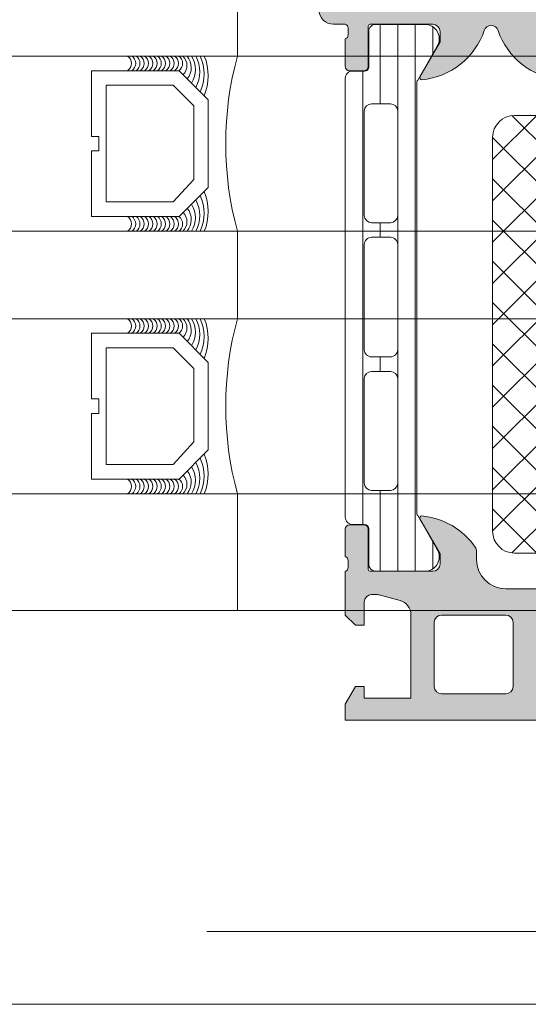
# Model space of a CAD drawing. Header units: millimetres. Extents: x 213386 to 506888, y 183055 to 450952.
# Tile 171 of 256: x 386962 to 386997, y 284292 to 284360. Entities that reach past the tile are written whole.
import ezdxf

# ---------------------------------------------------------------- set-up
doc = ezdxf.new("R2010")
doc.units = ezdxf.units.MM
doc.linetypes.add('ČÁRKOVANÁ', pattern=[19.049999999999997, 12.7, -6.35])
doc.layers.add('FASÁDA DETAILNÍ', color=255, linetype='Continuous', lineweight=0)

msp = doc.modelspace()

# ---------------------------------------------------------------- hatches: boundary and pattern name
at = {"layer": 'FASÁDA DETAILNÍ'}
h = msp.add_hatch(color=256, dxfattribs=at)
edge = h.paths.add_edge_path()
edge.add_arc((386986.3330640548, 284359.2163388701), 0.1199999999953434, 90, 180)
edge.add_line((386986.2130640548, 284359.2163388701), (386986.2130640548, 284356.4563408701))
edge.add_arc((386985.9130640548, 284356.4563408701), 0.3000000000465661, 270.0000000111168, 359.9999999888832, ccw=False)
edge.add_line((386985.9130640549, 284356.1563408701), (386984.9330897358, 284356.1563408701))
edge.add_arc((386984.9330897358, 284356.4563408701), 0.3000000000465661, 180.0000000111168, 270, ccw=False)
edge.add_line((386984.6330897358, 284356.4563408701), (386984.6330897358, 284358.3363518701))
edge.add_arc((386984.5542226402, 284358.6038952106), 0.2789255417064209, 286.424594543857, 361.1628700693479)
edge.add_line((386984.8330907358, 284358.6095558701), (386984.8330907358, 284359.0631498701))
edge.add_arc((386984.5542532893, 284359.068818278), 0.2788950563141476, 358.835410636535, 433.5801235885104)
edge.add_line((386984.6330897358, 284359.3363388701), (386983.8329150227, 284359.3363388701))
edge.add_arc((386983.8329150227, 284360.3363388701), 1, 180, 270, ccw=False)
edge.add_line((386982.8329150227, 284360.3363388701), (386982.8329150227, 284363.8363462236))
edge.add_arc((386983.8329348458, 284363.8363264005), 1.000019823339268, 90.00113575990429, 179.9988642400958, ccw=False)
edge.add_line((386983.8329150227, 284364.8363462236), (386984.3329150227, 284364.8363462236))
edge.add_line((386984.3329150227, 284364.8363462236), (386984.3329150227, 284362.3363462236))
edge.add_arc((386985.3329604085, 284362.3363916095), 1.000045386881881, 180.00260029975, 269.9973997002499)
edge.add_line((386985.3329150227, 284361.3363462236), (386986.6329333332, 284361.3363462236))
edge.add_arc((386986.6328808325, 284362.3363987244), 1.000052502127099, 270.0030079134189, 359.9969920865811)
edge.add_line((386987.6329333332, 284362.3363462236), (386987.6329333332, 284369.3363462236))
edge.add_arc((386987.1078115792, 284369.8363462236), 0.7250881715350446, 316.403816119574, 403.5961838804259)
edge.add_line((386987.6329333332, 284370.3363462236), (386987.6329333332, 284376.3704343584))
edge.add_arc((386986.6328808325, 284376.3703818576), 1.000052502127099, 0.003007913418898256, 89.9969920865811)
edge.add_line((386986.6329333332, 284377.3704343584), (386985.3329150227, 284377.3704343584))
edge.add_arc((386985.3329604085, 284376.3703889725), 1.000045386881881, 90.00260029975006, 179.9973997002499)
edge.add_line((386984.3329150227, 284376.3704343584), (386984.3329150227, 284374.8363462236))
edge.add_line((386984.3329150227, 284374.8363462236), (386983.7329089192, 284374.8363462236))
edge.add_line((386983.7329089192, 284374.8363462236), (386982.6329333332, 284375.9363523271))
edge.add_line((386982.6329333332, 284375.9363523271), (386982.6329333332, 284379.3363462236))
edge.add_line((386982.6329333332, 284379.3363462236), (387009.6328341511, 284379.3363462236))
edge.add_line((387009.6328341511, 284379.3363462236), (387009.6328341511, 284375.9363523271))
edge.add_line((387009.6328341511, 284375.9363523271), (387008.5328585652, 284374.8363462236))
edge.add_line((387008.5328585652, 284374.8363462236), (387007.9328524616, 284374.8363462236))
edge.add_line((387007.9328524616, 284374.8363462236), (387007.9328524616, 284376.3704343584))
edge.add_arc((387006.9328070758, 284376.3703889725), 1.000045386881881, 0.002600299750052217, 89.99739970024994)
edge.add_line((387006.9328524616, 284377.3704343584), (387005.6328341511, 284377.3704343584))
edge.add_arc((387005.6328866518, 284376.3703818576), 1.000052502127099, 90.0030079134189, 179.9969920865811)
edge.add_line((387004.6328341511, 284376.3704343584), (387004.6328341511, 284370.3363462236))
edge.add_arc((387005.1579559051, 284369.8363462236), 0.7250881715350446, 136.403816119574, 223.5961838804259)
edge.add_line((387004.6328341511, 284369.3363462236), (387004.6328341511, 284362.3363462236))
edge.add_arc((387005.6328866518, 284362.3363987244), 1.000052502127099, 180.0030079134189, 269.9969920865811)
edge.add_line((387005.6328341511, 284361.3363462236), (387006.9328524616, 284361.3363462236))
edge.add_arc((387006.9328070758, 284362.3363916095), 1.000045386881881, 270.00260029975, 359.99739970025)
edge.add_line((387007.9328524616, 284362.3363462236), (387007.9328524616, 284364.8363462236))
edge.add_line((387007.9328524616, 284364.8363462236), (387008.4328524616, 284364.8363462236))
edge.add_arc((387008.4328326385, 284363.8363264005), 1.000019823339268, 0.001135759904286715, 89.99886424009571, ccw=False)
edge.add_line((387009.4328524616, 284363.8363462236), (387009.4328524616, 284359.3363462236))
edge.add_arc((387008.9328627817, 284359.3363359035), 0.4999896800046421, -90.00118262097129, 0.001182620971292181, ccw=False)
edge.add_line((387008.9328524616, 284358.8363462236), (387007.9328524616, 284358.8363462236))
edge.add_line((387007.9328524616, 284358.8363462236), (387007.9328524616, 284359.6363492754))
edge.add_line((387007.9328524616, 284359.6363492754), (387004.9328372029, 284359.6363492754))
edge.add_arc((387004.9328345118, 284359.3363415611), 0.3000077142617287, 89.99948605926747, 180.0005139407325)
edge.add_arc((387004.7116632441, 284359.068818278), 0.278895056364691, 106.4198764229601, 181.164589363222)
edge.add_line((387004.4328257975, 284359.0631498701), (387004.4328257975, 284358.6095558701))
edge.add_arc((387004.7116938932, 284358.6038952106), 0.2789255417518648, 178.8371299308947, 253.5754054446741)
edge.add_line((387004.6328267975, 284358.3363518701), (387004.6328267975, 284356.4563408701))
edge.add_arc((387004.3328267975, 284356.4563408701), 0.3000000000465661, 270, 359.9999999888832, ccw=False)
edge.add_line((387004.3328267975, 284356.1563408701), (387003.3528524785, 284356.1563408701))
edge.add_arc((387003.3528524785, 284356.4563408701), 0.3000000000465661, 180.0000000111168, 270, ccw=False)
edge.add_line((387003.0528524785, 284356.4563408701), (387003.0528524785, 284359.2163388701))
edge.add_arc((387002.9328524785, 284359.2163388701), 0.1199999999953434, 0, 90)
edge.add_line((387002.9328524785, 284359.3363388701), (386998.6328267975, 284359.3363388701))
edge.add_arc((386998.6328267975, 284358.8363388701), 0.5, 90, 180)
edge.add_line((386998.1328267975, 284358.8363388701), (386998.1328267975, 284358.13633887))
edge.add_line((386998.1328267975, 284358.13633887), (386999.5143222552, 284355.743518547))
edge.add_arc((386999.3947070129, 284355.6744586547), 0.1381197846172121, -97.70243751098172, 30.000000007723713, ccw=False)
edge.add_arc((386999.8423254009, 284360.5158098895), 4.999999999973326, 198.7094007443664, 264.65077199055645, ccw=False)
edge.add_arc((386994.6329582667, 284358.7515836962), 0.5000000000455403, 18.70940074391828, 161.2905992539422)
edge.add_arc((386989.4235911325, 284360.5158098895), 4.999999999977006, 275.34922800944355, 341.2905992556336, ccw=False)
edge.add_arc((386989.8712095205, 284355.6744586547), 0.1381197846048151, 150.0000000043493, 277.70243748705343, ccw=False)
edge.add_line((386989.7515942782, 284355.743518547), (386991.1330897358, 284358.13633887))
edge.add_line((386991.1330897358, 284358.13633887), (386991.1330897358, 284358.8363388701))
edge.add_arc((386990.6330897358, 284358.8363388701), 0.5, 0, 90)
edge.add_line((386990.6330897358, 284359.3363388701), (386986.3330640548, 284359.3363388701))
edge = h.paths.add_edge_path(flags=16)
edge.add_arc((387001.6328417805, 284377.2363401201), 0.5, 0, 90)
edge.add_line((387001.6328417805, 284377.7363401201), (386989.6329333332, 284377.7363401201))
edge.add_arc((386989.6329333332, 284377.2363401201), 0.5, 90, 180)
edge.add_line((386989.1329333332, 284377.2363401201), (386989.1329333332, 284361.5363584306))
edge.add_arc((386989.6329333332, 284361.5363584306), 0.5, 180, 270)
edge.add_line((386989.6329333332, 284361.0363584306), (387001.6328417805, 284361.0363584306))
edge.add_arc((387001.6328417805, 284361.5363584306), 0.5, 270, 360)
edge.add_line((387002.1328417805, 284361.5363584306), (387002.1328417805, 284363.0363584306))
edge.add_line((387002.1328417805, 284363.0363584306), (387002.6328417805, 284363.0363584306))
edge.add_arc((387002.6328417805, 284363.5363584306), 0.5, 270, 360)
edge.add_line((387003.1328417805, 284363.5363584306), (387003.1328417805, 284375.2363401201))
edge.add_arc((387002.6328417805, 284375.2363401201), 0.5, 0, 90)
edge.add_line((387002.6328417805, 284375.7363401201), (387002.1328417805, 284375.7363401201))
edge.add_line((387002.1328417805, 284375.7363401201), (387002.1328417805, 284377.2363401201))
h = msp.add_hatch(dxfattribs=at)
h.set_pattern_fill('_USER', color=256, scale=1.2, angle=90, style=0, pattern_type=0)
h.set_pattern_definition([(90, (386984.6329333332, 284321.8363462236), (-1.2, 7.347638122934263e-17), [])])
edge = h.paths.add_edge_path()
edge.add_line((386989.5999451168, 284325.6604560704), (386990.9184148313, 284323.3767992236))
edge.add_arc((386990.0771621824, 284322.8361642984), 0.9999960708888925, -81.81839194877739, 32.72701609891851, ccw=False)
edge.add_line((386990.2194728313, 284321.8463462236), (386986.7429313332, 284321.8463462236))
edge.add_arc((386986.7429286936, 284322.3463422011), 0.4999959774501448, 179.9996975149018, 270.00030247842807, ccw=False)
edge.add_line((386986.2429327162, 284322.3463448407), (386986.2432646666, 284324.7463432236))
edge.add_arc((386985.9432646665, 284324.7463432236), 0.3000000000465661, 0, 90)
edge.add_line((386985.9432646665, 284325.0463432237), (386985.1329333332, 284325.0463432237))
edge.add_arc((386985.1329306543, 284325.5463405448), 0.4999973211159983, 179.9996930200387, 270.0003069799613, ccw=False)
edge.add_line((386984.6329333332, 284325.5463432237), (386984.6329333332, 284355.6288175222))
edge.add_arc((386985.1329306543, 284355.6288202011), 0.4999973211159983, 89.9996930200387, 180.0003069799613, ccw=False)
edge.add_line((386985.1329333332, 284356.1288175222), (386985.9432646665, 284356.1288175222))
edge.add_arc((386985.9432646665, 284356.4288175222), 0.3000000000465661, 270, 359.9999999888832)
edge.add_line((386986.2432646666, 284356.4288175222), (386986.2429327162, 284358.8288159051))
edge.add_arc((386986.7429286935, 284358.8288185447), 0.4999959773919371, 89.99969751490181, 180.0003024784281, ccw=False)
edge.add_line((386986.7429313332, 284359.3288145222), (386990.2194728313, 284359.3288145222))
edge.add_arc((386990.0771621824, 284358.3389964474), 0.9999960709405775, -32.727016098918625, 81.81839194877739, ccw=False)
edge.add_line((386990.9184148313, 284357.7983615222), (386989.5999451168, 284355.5147046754))
edge.add_arc((386990.0329578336, 284355.2647047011), 0.4999999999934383, 150.0000033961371, 179.9999400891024)
edge.add_line((386989.5329578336, 284355.2647052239), (386989.5329578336, 284325.9104555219))
edge.add_arc((386990.0329578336, 284325.9104560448), 0.5000000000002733, 180.0000599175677, 209.9999966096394)
edge = h.paths.add_edge_path(flags=16)
edge.add_line((386988.2329470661, 284346.23717325), (386988.2329318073, 284353.3871976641))
edge.add_arc((386987.7328882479, 284353.3871541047), 0.5000435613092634, 0.004991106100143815, 89.99500889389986)
edge.add_line((386987.7329318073, 284353.8871976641), (386986.4329230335, 284353.8871976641))
edge.add_arc((386986.4329506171, 284353.3871853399), 0.5000123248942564, 90.00316076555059, 179.9985877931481)
edge.add_line((386985.9329382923, 284353.3871976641), (386985.9329382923, 284346.23717325))
edge.add_arc((386986.4329818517, 284346.2372168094), 0.5000435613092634, 180.0049911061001, 269.9950088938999)
edge.add_line((386986.4329382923, 284345.73717325), (386987.7329470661, 284345.73717325))
edge.add_arc((386987.7329035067, 284346.2372168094), 0.5000435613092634, 270.0049911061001, 359.9950088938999)
edge = h.paths.add_edge_path(flags=16)
edge.add_line((386988.2329470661, 284327.8871737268), (386988.2329470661, 284335.0371995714))
edge.add_arc((386987.7329035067, 284335.037156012), 0.5000435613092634, 0.004991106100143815, 89.99500889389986)
edge.add_line((386987.7329470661, 284335.5371995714), (386986.4329382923, 284335.5371995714))
edge.add_arc((386986.4329818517, 284335.037156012), 0.5000435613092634, 90.00499110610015, 179.9950088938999)
edge.add_line((386985.9329382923, 284335.0371995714), (386985.9329382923, 284327.8871737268))
edge.add_arc((386986.4329818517, 284327.8872172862), 0.5000435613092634, 180.0049911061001, 269.9950088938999)
edge.add_line((386986.4329382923, 284327.3871737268), (386987.7329470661, 284327.3871737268))
edge.add_arc((386987.7329035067, 284327.8872172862), 0.5000435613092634, 270.0049911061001, 359.9950088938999)
edge = h.paths.add_edge_path(flags=16)
edge.add_line((386988.2329470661, 284337.0371995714), (386988.2329470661, 284344.23717325))
edge.add_arc((386987.7329978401, 284344.237224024), 0.4999492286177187, 359.9941811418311, 450.0058188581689)
edge.add_line((386987.7329470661, 284344.73717325), (386986.4329382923, 284344.73717325))
edge.add_arc((386986.4328875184, 284344.237224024), 0.4999492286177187, 89.99418114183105, 180.005818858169)
edge.add_line((386985.9329382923, 284344.23717325), (386985.9329382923, 284337.0371995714))
edge.add_arc((386986.4328875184, 284337.0371487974), 0.4999492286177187, 179.9941811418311, 270.005818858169)
edge.add_line((386986.4329382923, 284336.5371995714), (386987.7329470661, 284336.5371995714))
edge.add_arc((386987.7329978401, 284337.0371487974), 0.4999492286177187, 269.9941811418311, 360.0058188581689)
h = msp.add_hatch(dxfattribs=at)
h.set_pattern_fill('NETZ', color=256, scale=2, angle=-45.00000000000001, style=0)
h.set_pattern_definition([(315, (386999.7321985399, 284338.0874228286), (1.414213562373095, 1.414213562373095), []), (44.99999999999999, (386999.7321985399, 284338.0874228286), (-1.414213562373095, 1.414213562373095), [])])
h.paths.add_polyline_path([(386994.7321985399, 284324.5874228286, 0.4142135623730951), (386996.2321985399, 284323.0874228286), (386998.2321985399, 284323.0874228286, 0.4142135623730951), (386999.7321985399, 284324.5874228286), (386999.7321985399, 284351.5874228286, 0.4142135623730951), (386998.2321985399, 284353.0874228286), (386996.2321985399, 284353.0874228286, 0.4142135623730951), (386994.7321985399, 284351.5874228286)])
h = msp.add_hatch(color=256, dxfattribs=at)
edge = h.paths.add_edge_path()
edge.add_arc((387049.6328658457, 284304.8364137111), 0.5000674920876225, 270.007732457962, 359.992267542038)
edge.add_line((387050.1329333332, 284304.8363462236), (387050.1329333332, 284308.8363462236))
edge.add_arc((387049.6328658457, 284308.8362787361), 0.5000674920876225, 0.007732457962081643, 89.99226754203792)
edge.add_line((387049.6329333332, 284309.3363462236), (387048.3328845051, 284309.3363462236))
edge.add_arc((387048.3329214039, 284308.8363093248), 0.5000369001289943, 90.00422797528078, 179.9957720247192)
edge.add_line((387047.8328845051, 284308.8363462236), (387047.8328845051, 284308.3363462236))
edge.add_line((387047.8328845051, 284308.3363462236), (387048.8328845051, 284308.3363462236))
edge.add_line((387048.8328845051, 284308.3363462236), (387048.8328845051, 284306.8363462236))
edge.add_arc((387047.8329214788, 284306.8363092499), 0.9999630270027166, -90.00211851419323, 0.0021185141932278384, ccw=False)
edge.add_line((387047.8328845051, 284305.8363462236), (387043.8328845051, 284305.8363462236))
edge.add_arc((387043.8329613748, 284306.8364230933), 1.000076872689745, 180.0044039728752, 269.9955960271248, ccw=False)
edge.add_line((387042.8328845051, 284306.8363462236), (387042.8328845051, 284308.3363462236))
edge.add_line((387042.8328845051, 284308.3363462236), (387043.8328845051, 284308.3363462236))
edge.add_line((387043.8328845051, 284308.3363462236), (387043.8328845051, 284308.8363462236))
edge.add_arc((387043.3329419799, 284308.8364036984), 0.4999425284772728, 359.9934131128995, 450.0065868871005)
edge.add_line((387043.3328845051, 284309.3363462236), (387040.5328967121, 284309.3363462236))
edge.add_arc((387040.5328967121, 284308.8363462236), 0.5, 90, 180)
edge.add_line((387040.0328967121, 284308.8363462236), (387040.0328967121, 284308.6363462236))
edge.add_arc((387040.5328967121, 284308.6363462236), 0.5, 180, 270)
edge.add_line((387040.5328967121, 284308.1363462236), (387041.0328967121, 284308.1363462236))
edge.add_arc((387041.032861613, 284307.6363111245), 0.5000351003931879, 0.0040217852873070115, 89.99597821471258, ccw=False)
edge.add_line((387041.5328967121, 284307.6363462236), (387041.5328967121, 284306.8363431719))
edge.add_arc((387041.0328801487, 284306.8363597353), 0.5000165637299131, 270.00189796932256, 359.99810203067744, ccw=False)
edge.add_line((387041.0328967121, 284306.3363431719), (387009.7329028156, 284306.3363431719))
edge.add_line((387009.7329028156, 284306.3363431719), (387003.694445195, 284306.7687398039))
edge.add_arc((387003.7329012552, 284307.7679594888), 0.9999594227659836, 180, 267.79599713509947, ccw=False)
edge.add_line((387002.7329418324, 284307.7679594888), (387002.7329418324, 284314.4364116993))
edge.add_arc((387003.2329418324, 284314.4364116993), 0.5, 90, 180, ccw=False)
edge.add_line((387003.2329418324, 284314.9364116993), (387004.1329418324, 284314.9364116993))
edge.add_arc((387004.1329418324, 284315.4364116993), 0.5, 270, 360)
edge.add_line((387004.6329418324, 284315.4364116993), (387004.6329418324, 284316.8364132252))
edge.add_arc((387004.7117782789, 284317.1039338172), 0.2788950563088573, 178.8354106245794, 253.5801235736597, ccw=False)
edge.add_line((387004.4329408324, 284317.1096022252), (387004.4329408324, 284317.5631962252))
edge.add_arc((387004.711808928, 284317.5688568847), 0.2789255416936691, 106.42459455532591, 181.162870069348, ccw=False)
edge.add_line((387004.6329418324, 284317.8364002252), (387004.6329418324, 284319.7164112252))
edge.add_arc((387004.3329418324, 284319.7164112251), 0.2999999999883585, 1.111684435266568e-08, 90)
edge.add_line((387004.3329418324, 284320.0164112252), (387003.3529675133, 284320.0164112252))
edge.add_arc((387003.3529675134, 284319.7164112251), 0.3000000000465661, 90.00000001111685, 179.9999999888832)
edge.add_line((387003.0529675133, 284319.7164112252), (387003.0529675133, 284316.9564132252))
edge.add_arc((387002.9329675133, 284316.9564132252), 0.1199999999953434, -90, 0, ccw=False)
edge.add_line((387002.9329675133, 284316.8364132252), (386998.6329418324, 284316.8364132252))
edge.add_arc((386998.6329418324, 284317.3364132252), 0.5, 180, 270, ccw=False)
edge.add_line((386998.1329418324, 284317.3364132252), (386998.1329418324, 284318.0364132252))
edge.add_line((386998.1329418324, 284318.0364132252), (386999.51443729, 284320.4292335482))
edge.add_arc((386999.3948220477, 284320.4982934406), 0.1381197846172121, 329.9999999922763, 450)
edge.add_line((386999.3948220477, 284320.6364132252), (386995.6329418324, 284320.6364132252))
edge.add_arc((386995.6329418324, 284322.6364132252), 2, 180, 270, ccw=False)
edge.add_line((386993.6329418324, 284322.6364132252), (386993.6329418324, 284323.204408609))
edge.add_arc((386993.1329418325, 284323.204408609), 0.4999999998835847, 359.9999999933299, 394.4790717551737)
edge.add_arc((386989.4234432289, 284320.656935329), 5.000000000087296, 34.47907175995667, 84.65077198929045)
edge.add_arc((386989.871061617, 284325.4982865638), 0.1381197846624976, 82.29756251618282, 210.0000000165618)
edge.add_line((386989.7514463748, 284325.4292266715), (386991.1329418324, 284323.0364063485))
edge.add_line((386991.1329418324, 284323.0364063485), (386991.1329418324, 284322.3364063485))
edge.add_arc((386990.6329418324, 284322.3364063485), 0.5, -90, 0, ccw=False)
edge.add_line((386990.6329418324, 284321.8364063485), (386986.3329161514, 284321.8364063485))
edge.add_arc((386986.3329161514, 284321.9564063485), 0.1199999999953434, 180, 270, ccw=False)
edge.add_line((386986.2129161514, 284321.9564063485), (386986.2129161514, 284324.7164043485))
edge.add_arc((386985.9129161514, 284324.7164043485), 0.2999999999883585, 0, 90)
edge.add_line((386985.9129161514, 284325.0164043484), (386984.9329418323, 284325.0164043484))
edge.add_arc((386984.9329418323, 284324.7164043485), 0.2999999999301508, 89.99999998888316, 180)
edge.add_line((386984.6329418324, 284324.7164043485), (386984.6329418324, 284322.8363933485))
edge.add_arc((386984.5540747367, 284322.5688500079), 0.2789255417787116, -1.1628700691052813, 73.575405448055, ccw=False)
edge.add_line((386984.8329428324, 284322.5631893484), (386984.8329428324, 284322.1095953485))
edge.add_arc((386984.5541053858, 284322.1039269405), 0.2788950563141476, -73.58012358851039, 1.1645893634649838, ccw=False)
edge.add_line((386984.6329418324, 284321.8364063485), (386984.6329418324, 284318.8363478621))
edge.add_line((386984.6329418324, 284318.8363478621), (386985.3330142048, 284318.1362449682))
edge.add_line((386985.3330142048, 284318.1362449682), (386985.9330203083, 284318.1362449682))
edge.add_line((386985.9330203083, 284318.1362449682), (386985.9330203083, 284319.7362510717))
edge.add_arc((386986.4330297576, 284319.7362416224), 0.5000094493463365, 90.00108278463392, 179.9989172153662, ccw=False)
edge.add_line((386986.4330203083, 284320.2362510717), (386986.8284483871, 284320.2362510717))
edge.add_arc((386986.8284483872, 284319.7362510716), 0.5000000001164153, 75.00000000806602, 90.00000000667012, ccw=False)
edge.add_line((386986.9578579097, 284320.2192139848), (386988.3917446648, 284319.8350051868))
edge.add_arc((386988.1329256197, 284318.8690793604), 1.00000000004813, 3.335117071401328e-09, 75.00000000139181, ccw=False)
edge.add_line((386989.1329256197, 284318.8690793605), (386989.1329256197, 284313.1362571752))
edge.add_line((386989.1329256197, 284313.1362571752), (386985.9330203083, 284313.1362571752))
edge.add_line((386985.9330203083, 284313.1362571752), (386985.9330203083, 284313.9362449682))
edge.add_line((386985.9330203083, 284313.9362449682), (386985.3330142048, 284313.9362449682))
edge.add_line((386985.3330142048, 284313.9362449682), (386984.6330325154, 284312.7238121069))
edge.add_line((386984.6330325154, 284312.7238121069), (386984.6330325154, 284311.6362571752))
edge.add_line((386984.6330325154, 284311.6362571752), (386999.6329418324, 284311.6362571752))
edge.add_arc((386999.6329418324, 284311.1362571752), 0.5, 0, 90, ccw=False)
edge.add_line((387000.1329418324, 284311.1362571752), (387000.1329418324, 284305.3363462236))
edge.add_arc((387001.1329418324, 284305.3363462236), 1, 180, 270)
edge.add_line((387001.1329418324, 284304.3363462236), (387049.6329333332, 284304.3363462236))
edge = h.paths.add_edge_path(flags=16)
edge.add_line((386990.7329256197, 284313.9362449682), (386990.7329256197, 284318.3362449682))
edge.add_arc((386991.2329256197, 284318.3362449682), 0.5, 90, 180, ccw=False)
edge.add_line((386991.2329256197, 284318.8362449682), (386995.6329256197, 284318.8362449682))
edge.add_arc((386995.6329256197, 284318.3362449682), 0.5, 0, 90, ccw=False)
edge.add_line((386996.1329256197, 284318.3362449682), (386996.1329256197, 284313.9362449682))
edge.add_arc((386995.6329256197, 284313.9362449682), 0.5, -90, 0, ccw=False)
edge.add_line((386995.6329256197, 284313.4362449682), (386991.2329256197, 284313.4362449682))
edge.add_arc((386991.2329256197, 284313.9362449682), 0.5, 180, 270, ccw=False)

# ---------------------------------------------------------------- linework, layer by layer
for p, q in [((386977.2446041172, 284357.1544343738), (386977.2446041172, 284363.1544343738)), ((373041.6382373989, 284357.1544343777), (387044.8074328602, 284357.1544343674)), ((373041.6382373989, 284357.1544343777), (393344.8073991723, 284357.1544343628)), ((386572.1383372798, 284357.1544343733), (387044.8074328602, 284357.1544343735)), ((387044.8074328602, 284345.1544343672), (373041.6382373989, 284345.1544343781)), ((393344.8073991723, 284345.1544343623), (373041.6382373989, 284345.1544343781)), ((387044.8074328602, 284345.1544343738), (386572.1383372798, 284345.1544343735)), ((386977.2446041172, 284339.1544343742), (386977.2446041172, 284345.1544343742)), ((373041.6382373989, 284339.1544488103), (387044.8074328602, 284339.1544138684)), ((373041.6382373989, 284339.1544488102), (393344.8073991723, 284339.1543981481)), ((386572.1383372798, 284339.1544343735), (387044.8074328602, 284339.1544351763)), ((387044.8074328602, 284327.1544343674), (373041.6382373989, 284327.1544343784)), ((393344.8073991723, 284327.1544343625), (373041.6382373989, 284327.1544343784)), ((387044.8074328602, 284327.154434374), (386572.1383372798, 284327.1544343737)), ((386977.2446041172, 284319.1544343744), (386977.2446041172, 284327.1544343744)), ((373041.6382373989, 284319.1544487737), (399616.6382373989, 284319.1543827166)), ((386572.1383372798, 284319.1544343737), (389456.1381375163, 284319.1544392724))]:
    msp.add_line(p, q, dxfattribs=at)
for points in [[(399616.6382373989, 284292.1544280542), (373036.6382373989, 284292.1544280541), (373036.6382373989, 307972.1544280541), (399616.6382373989, 307972.1544280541)], [(386967.2446041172, 284356.1544343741), (386973.2446041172, 284356.1544343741), (386975.2446041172, 284354.1544343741), (386975.2446041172, 284348.1544343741), (386973.2446041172, 284346.1544343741), (386967.2446041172, 284346.1544343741), (386967.2446041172, 284350.6544343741), (386967.7446041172, 284350.6544343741), (386967.7446041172, 284351.6544343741), (386967.2446041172, 284351.6544343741)], [(386968.2446041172, 284347.1544343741), (386968.2446041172, 284355.1544343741), (386972.8303905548, 284355.1544343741), (386974.2446041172, 284353.7402208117), (386974.2446041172, 284348.7073134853), (386972.8303905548, 284347.1544343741)], [(386967.2446041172, 284338.1544343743), (386973.2446041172, 284338.1544343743), (386975.2446041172, 284336.1544343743), (386975.2446041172, 284330.1544343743), (386973.2446041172, 284328.1544343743), (386967.2446041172, 284328.1544343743), (386967.2446041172, 284332.6544343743), (386967.7446041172, 284332.6544343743), (386967.7446041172, 284333.6544343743), (386967.2446041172, 284333.6544343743)], [(386968.2446041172, 284329.1544343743), (386968.2446041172, 284337.1544343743), (386972.8303905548, 284337.1544343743), (386974.2446041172, 284335.7402208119), (386974.2446041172, 284330.7073134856), (386972.8303905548, 284329.1544343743)]]:
    msp.add_lwpolyline(points, close=True, dxfattribs=at)
at = {"layer": 'FASÁDA DETAILNÍ', "linetype": 'ČÁRKOVANÁ', "ltscale": 5}
msp.add_lwpolyline([(399611.6382373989, 284297.1544280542), (373041.6382373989, 284297.1544280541), (373041.6382373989, 307967.1544280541), (399611.6382373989, 307967.1544280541)], close=True, dxfattribs=at)
at = {"layer": 'FASÁDA DETAILNÍ'}
for points in [[(386999.3761950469, 284355.537585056, -0.295935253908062), (386995.1065370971, 284358.9119678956, 0.717126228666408), (386994.1593794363, 284358.9119678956, -0.295935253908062), (386989.8897214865, 284355.537585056, -0.6230654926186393), (386989.7515942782, 284355.743518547), (386991.1330897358, 284358.13633887), (386991.1330897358, 284358.8363388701, 0.414213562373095), (386990.6330897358, 284359.3363388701), (386986.3330640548, 284359.3363388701, 0.414213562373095), (386986.2130640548, 284359.2163388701), (386986.2130640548, 284356.4563408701, -0.414213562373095), (386985.9130640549, 284356.1563408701), (386984.9330897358, 284356.1563408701, -0.414213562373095), (386984.6330897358, 284356.4563408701), (386984.6330897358, 284358.3363518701, 0.3381811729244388), (386984.8330907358, 284358.6095558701), (386984.8330907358, 284359.0631498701, 0.338212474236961), (386984.6330897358, 284359.3363388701), (386983.8329150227, 284359.3363388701, -0.414213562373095), (386982.8329150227, 284360.3363388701)], [(386999.3948220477, 284320.6364132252), (386995.6329418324, 284320.6364132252, -0.4142135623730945), (386993.6329418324, 284322.6364132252), (386993.6329418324, 284323.204408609, 0.1515887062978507), (386993.5451083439, 284323.4874611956, 0.2224807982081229), (386989.889573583, 284325.6351601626, 0.6230654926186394), (386989.7514463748, 284325.4292266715), (386991.1329418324, 284323.0364063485), (386991.1329418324, 284322.3364063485, -0.414213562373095), (386990.6329418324, 284321.8364063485), (386986.3329161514, 284321.8364063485, -0.414213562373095), (386986.2129161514, 284321.9564063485), (386986.2129161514, 284324.7164043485, 0.414213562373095), (386985.9129161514, 284325.0164043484), (386984.9329418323, 284325.0164043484, 0.414213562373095), (386984.6329418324, 284324.7164043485), (386984.6329418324, 284322.8363933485, -0.3381811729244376), (386984.8329428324, 284322.5631893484), (386984.8329428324, 284322.1095953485, -0.338212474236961), (386984.6329418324, 284321.8364063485), (386984.6329418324, 284318.8363478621), (386985.3330142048, 284318.1362449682), (386985.9330203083, 284318.1362449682), (386985.9330203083, 284319.7362510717, -0.4142024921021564), (386986.4330203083, 284320.2362510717), (386986.8284483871, 284320.2362510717, -0.06554346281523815), (386986.9578579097, 284320.2192139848), (386988.3917446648, 284319.8350051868, -0.339454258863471), (386989.1329256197, 284318.8690793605), (386989.1329256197, 284313.1362571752), (386985.9330203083, 284313.1362571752), (386985.9330203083, 284313.9362449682), (386985.3330142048, 284313.9362449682), (386984.6330325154, 284312.7238121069), (386984.6330325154, 284311.6362571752), (386999.6329418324, 284311.6362571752, -0.4142135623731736)]]:
    msp.add_lwpolyline(points, format="xyb", dxfattribs=at)
for points in [[(386989.5999451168, 284325.6604560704), (386990.9184148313, 284323.3767992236, -0.5460410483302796), (386990.2194728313, 284321.8463462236), (386986.7429313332, 284321.8463462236, -0.414216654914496), (386986.2429327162, 284322.3463448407), (386986.2432646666, 284324.7463432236, 0.414213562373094), (386985.9432646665, 284325.0463432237), (386985.1329333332, 284325.0463432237, -0.414216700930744), (386984.6329333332, 284325.5463432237), (386984.6329333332, 284355.6288175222, -0.414216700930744), (386985.1329333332, 284356.1288175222), (386985.9432646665, 284356.1288175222, 0.414213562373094), (386986.2432646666, 284356.4288175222), (386986.2429327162, 284358.8288159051, -0.4142166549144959), (386986.7429313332, 284359.3288145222), (386990.2194728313, 284359.3288145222, -0.5460410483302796), (386990.9184148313, 284357.7983615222), (386989.5999451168, 284355.5147046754, 0.1316522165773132), (386989.5329578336, 284355.2647052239), (386989.5329578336, 284325.9104555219, 0.1316522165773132)], [(386988.2329470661, 284346.23717325), (386988.2329318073, 284353.3871976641, 0.4141625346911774), (386987.7329318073, 284353.8871976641), (386986.4329230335, 284353.8871976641, 0.4141901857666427), (386985.9329382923, 284353.3871976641), (386985.9329382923, 284346.23717325, 0.4141625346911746), (386986.4329382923, 284345.73717325), (386987.7329470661, 284345.73717325, 0.4141625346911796)], [(386999.7321985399, 284351.5874228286), (386999.7321985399, 284324.5874228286, -0.414213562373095), (386998.2321985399, 284323.0874228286), (386996.2321985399, 284323.0874228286, -0.414213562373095), (386994.7321985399, 284324.5874228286), (386994.7321985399, 284351.5874228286, -0.414213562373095), (386996.2321985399, 284353.0874228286), (386998.2321985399, 284353.0874228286, -0.414213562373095)], [(386988.2329470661, 284337.0371995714), (386988.2329470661, 284344.23717325, 0.4142730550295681), (386987.7329470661, 284344.73717325), (386986.4329382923, 284344.73717325, 0.4142730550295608), (386985.9329382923, 284344.23717325), (386985.9329382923, 284337.0371995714, 0.4142730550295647), (386986.4329382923, 284336.5371995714), (386987.7329470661, 284336.5371995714, 0.414273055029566)], [(386988.2329470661, 284327.8871737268), (386988.2329470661, 284335.0371995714, 0.414162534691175), (386987.7329470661, 284335.5371995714), (386986.4329382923, 284335.5371995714, 0.4141625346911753), (386985.9329382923, 284335.0371995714), (386985.9329382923, 284327.8871737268, 0.4141625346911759), (386986.4329382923, 284327.3871737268), (386987.7329470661, 284327.3871737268, 0.4141625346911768)], [(386990.7329256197, 284313.9362449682), (386990.7329256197, 284318.3362449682, -0.4142135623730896), (386991.2329256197, 284318.8362449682), (386995.6329256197, 284318.8362449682, -0.4142135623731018), (386996.1329256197, 284318.3362449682), (386996.1329256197, 284313.9362449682, -0.4142135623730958), (386995.6329256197, 284313.4362449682), (386991.2329256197, 284313.4362449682, -0.4142135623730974)]]:
    msp.add_lwpolyline(points, format="xyb", close=True, dxfattribs=at)
for centre, radius, start, end in [((386969.3819339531, 284356.6544343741), 0.5964289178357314, 303.0365600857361, 56.96343991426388), ((386969.674431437, 284356.6544343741), 0.5964289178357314, 303.0365600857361, 56.96343991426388), ((386969.9669289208, 284356.6544343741), 0.5964289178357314, 303.0365600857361, 56.96343991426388), ((386970.2594264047, 284356.6544343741), 0.5964289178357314, 303.0365600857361, 56.96343991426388), ((386970.5519238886, 284356.6544343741), 0.5964289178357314, 303.0365600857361, 56.96343991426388), ((386970.8444213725, 284356.6544343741), 0.5964289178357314, 303.0365600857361, 56.96343991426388), ((386971.1369188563, 284356.6544343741), 0.5964289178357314, 303.0365600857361, 56.96343991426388), ((386971.4294163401, 284356.6544343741), 0.5964289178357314, 303.0365600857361, 56.96343991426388), ((386971.721913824, 284356.6544343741), 0.5964289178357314, 303.0365600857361, 56.96343991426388), ((386972.0144113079, 284356.6544343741), 0.5964289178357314, 303.0365600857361, 56.96343991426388), ((386972.3069087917, 284356.6544343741), 0.5964289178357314, 303.0365600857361, 56.96343991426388), ((386972.5994062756, 284356.6544343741), 0.5964289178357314, 303.0365600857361, 56.96343991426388), ((386972.8919037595, 284356.6544343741), 0.5964289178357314, 303.0365600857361, 56.96343991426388), ((386972.9042260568, 284356.5166261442), 0.8793333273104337, 313.9949077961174, 46.49643820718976), ((386972.8139986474, 284356.368510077), 1.262511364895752, 321.9656281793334, 38.49956470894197), ((386972.6535875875, 284356.2298600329), 1.712080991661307, 327.2949488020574, 32.68565100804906), ((386972.4095321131, 284356.0850681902), 2.248138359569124, 331.5273421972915, 28.40281487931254), ((386972.0606250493, 284355.91674589), 2.896659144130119, 335.3066737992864, 25.29515228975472), ((386971.6940367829, 284355.8027307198), 3.545764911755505, 337.2938241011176, 22.40904823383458), ((386999.1360364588, 284351.1544343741), 22.69878432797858, 164.6727754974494, 195.3272245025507), ((386972.0606250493, 284346.392122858), 2.896659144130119, 334.7048477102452, 24.69332620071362), ((386971.6940367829, 284346.5061380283), 3.545764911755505, 337.5909517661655, 22.70617589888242), ((386972.6535875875, 284346.0790087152), 1.712080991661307, 327.314348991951, 32.70505119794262), ((386972.4095321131, 284346.2238005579), 2.248138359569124, 331.5971851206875, 28.47265780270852), ((386969.3819339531, 284345.6544343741), 0.5964289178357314, 303.0365600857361, 56.96343991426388), ((386969.674431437, 284345.6544343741), 0.5964289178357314, 303.0365600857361, 56.96343991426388), ((386969.9669289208, 284345.6544343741), 0.5964289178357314, 303.0365600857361, 56.96343991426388), ((386970.2594264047, 284345.6544343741), 0.5964289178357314, 303.0365600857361, 56.96343991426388), ((386970.5519238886, 284345.6544343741), 0.5964289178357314, 303.0365600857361, 56.96343991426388), ((386970.8444213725, 284345.6544343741), 0.5964289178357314, 303.0365600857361, 56.96343991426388), ((386971.1369188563, 284345.6544343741), 0.5964289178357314, 303.0365600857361, 56.96343991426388), ((386971.4294163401, 284345.6544343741), 0.5964289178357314, 303.0365600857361, 56.96343991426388), ((386971.721913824, 284345.6544343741), 0.5964289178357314, 303.0365600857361, 56.96343991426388), ((386972.0144113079, 284345.6544343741), 0.5964289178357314, 303.0365600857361, 56.96343991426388), ((386972.3069087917, 284345.6544343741), 0.5964289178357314, 303.0365600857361, 56.96343991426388), ((386972.5994062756, 284345.6544343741), 0.5964289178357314, 303.0365600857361, 56.96343991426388), ((386972.8919037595, 284345.6544343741), 0.5964289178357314, 303.0365600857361, 56.96343991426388), ((386972.9042260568, 284345.792242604), 0.8793333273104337, 313.5035617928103, 46.0050922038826), ((386972.8139986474, 284345.9403586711), 1.262511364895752, 321.500435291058, 38.03437182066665), ((386969.3819339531, 284338.6544343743), 0.5964289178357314, 303.0365600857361, 56.96343991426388), ((386969.674431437, 284338.6544343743), 0.5964289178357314, 303.0365600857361, 56.96343991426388), ((386969.9669289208, 284338.6544343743), 0.5964289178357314, 303.0365600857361, 56.96343991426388), ((386970.2594264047, 284338.6544343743), 0.5964289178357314, 303.0365600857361, 56.96343991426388), ((386970.5519238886, 284338.6544343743), 0.5964289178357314, 303.0365600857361, 56.96343991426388), ((386970.8444213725, 284338.6544343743), 0.5964289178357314, 303.0365600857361, 56.96343991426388), ((386971.1369188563, 284338.6544343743), 0.5964289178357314, 303.0365600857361, 56.96343991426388), ((386971.4294163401, 284338.6544343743), 0.5964289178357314, 303.0365600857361, 56.96343991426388), ((386971.721913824, 284338.6544343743), 0.5964289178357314, 303.0365600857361, 56.96343991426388), ((386972.0144113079, 284338.6544343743), 0.5964289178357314, 303.0365600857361, 56.96343991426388), ((386972.3069087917, 284338.6544343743), 0.5964289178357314, 303.0365600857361, 56.96343991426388), ((386972.5994062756, 284338.6544343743), 0.5964289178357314, 303.0365600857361, 56.96343991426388), ((386972.8919037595, 284338.6544343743), 0.5964289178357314, 303.0365600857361, 56.96343991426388), ((386972.9042260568, 284338.5166261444), 0.8793333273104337, 313.9949077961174, 46.49643820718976), ((386972.8139986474, 284338.3685100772), 1.262511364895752, 321.9656281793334, 38.49956470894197), ((386972.6535875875, 284338.2298600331), 1.712080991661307, 327.2949488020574, 32.68565100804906), ((386972.4095321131, 284338.0850681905), 2.248138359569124, 331.5273421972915, 28.40281487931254), ((386972.0606250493, 284337.9167458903), 2.896659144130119, 335.3066737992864, 25.29515228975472), ((386971.6940367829, 284337.80273072), 3.545764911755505, 337.2938241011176, 22.40904823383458), ((386999.1360364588, 284333.1544343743), 22.69878432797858, 164.6727754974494, 195.3272245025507), ((386972.4095321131, 284328.2238005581), 2.248138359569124, 331.5971851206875, 28.47265780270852), ((386972.0606250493, 284328.3921228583), 2.896659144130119, 334.7048477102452, 24.69332620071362), ((386971.6940367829, 284328.5061380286), 3.545764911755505, 337.5909517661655, 22.70617589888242), ((386972.8139986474, 284327.9403586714), 1.262511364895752, 321.500435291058, 38.03437182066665), ((386972.6535875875, 284328.0790087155), 1.712080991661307, 327.314348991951, 32.70505119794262), ((386969.3819339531, 284327.6544343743), 0.5964289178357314, 303.0365600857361, 56.96343991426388), ((386969.674431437, 284327.6544343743), 0.5964289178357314, 303.0365600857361, 56.96343991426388), ((386969.9669289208, 284327.6544343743), 0.5964289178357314, 303.0365600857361, 56.96343991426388), ((386970.2594264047, 284327.6544343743), 0.5964289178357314, 303.0365600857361, 56.96343991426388), ((386970.5519238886, 284327.6544343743), 0.5964289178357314, 303.0365600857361, 56.96343991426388), ((386970.8444213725, 284327.6544343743), 0.5964289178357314, 303.0365600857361, 56.96343991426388), ((386971.1369188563, 284327.6544343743), 0.5964289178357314, 303.0365600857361, 56.96343991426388), ((386971.4294163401, 284327.6544343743), 0.5964289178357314, 303.0365600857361, 56.96343991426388), ((386971.721913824, 284327.6544343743), 0.5964289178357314, 303.0365600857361, 56.96343991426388), ((386972.0144113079, 284327.6544343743), 0.5964289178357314, 303.0365600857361, 56.96343991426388), ((386972.3069087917, 284327.6544343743), 0.5964289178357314, 303.0365600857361, 56.96343991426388), ((386972.5994062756, 284327.6544343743), 0.5964289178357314, 303.0365600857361, 56.96343991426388), ((386972.8919037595, 284327.6544343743), 0.5964289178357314, 303.0365600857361, 56.96343991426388), ((386972.9042260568, 284327.7922426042), 0.8793333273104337, 313.5035617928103, 46.0050922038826)]:
    msp.add_arc(centre, radius, start, end, dxfattribs=at)

doc.saveas('drawing.dxf')
